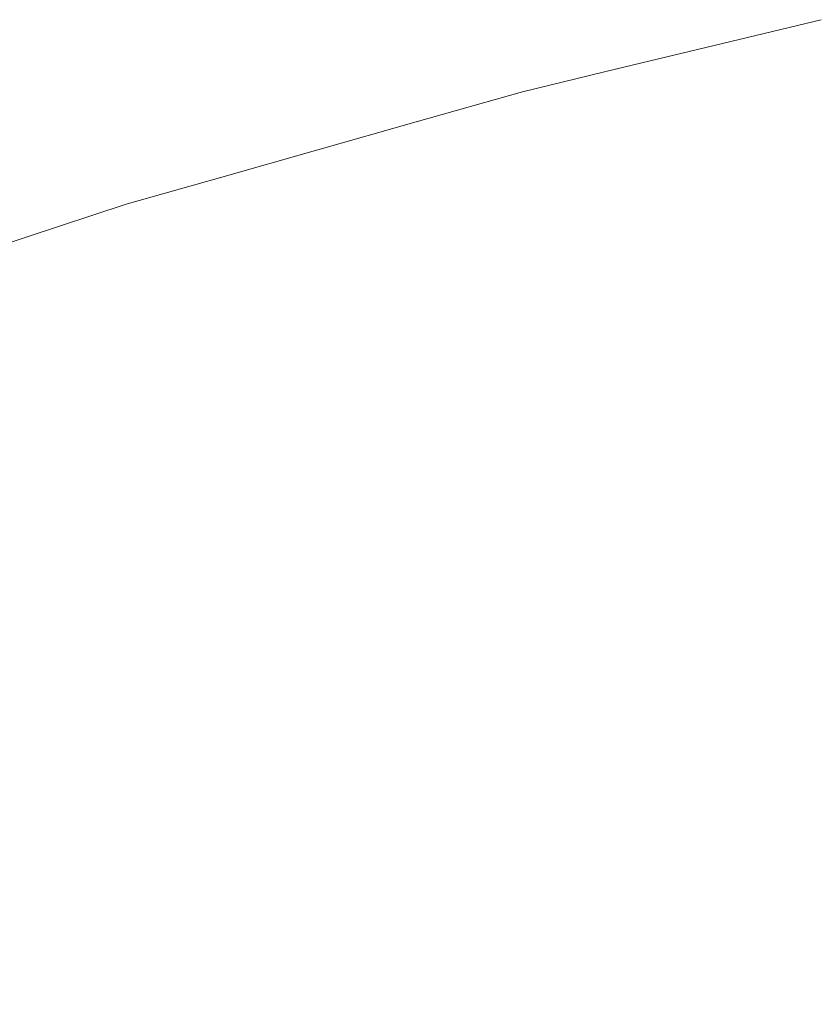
# Model space of a CAD drawing. Header units: centimetres. Extents: x -44.1 to 45.2, y 4.2 to 6.
# Tile 96 of 256: x -43.998 to -43.9797, y 5.9709 to 5.9934. Entities that reach past the tile are written whole.
import ezdxf

# ---------------------------------------------------------------- set-up
doc = ezdxf.new("R2010")
doc.units = ezdxf.units.CM
doc.header["$LTSCALE"] = 2.54
doc.layers.add('Lucido design-1', color=7, linetype='Continuous')

# ---------------------------------------------------------------- blocks, each defined once
blk = doc.blocks.new('Gruppo-4-1')
at = {"color": 7, "linetype": 'Continuous', "lineweight": 9}
for points, invisible_edges in [([(-43.98433, 5.992242, -2276.319046), (-43.97966, 5.993374, -2276.319046), (-43.97968, 5.993379, -2276.32217), (-43.984354, 5.992253, -2276.32217)], 11), ([(-43.984354, 5.992253, -2276.32217), (-43.97968, 5.993379, -2276.32217), (-43.97968, 5.993379, -2276.92217), (-43.984354, 5.992253, -2276.92217)], 10), ([(-43.984354, 5.992253, -2276.92217), (-43.97968, 5.993379, -2276.92217), (-43.97966, 5.993374, -2276.925294), (-43.98433, 5.992242, -2276.925294)], 14), ([(-43.984235, 5.992107, -2276.315926), (-43.979571, 5.993238, -2276.315926), (-43.97966, 5.993374, -2276.319046), (-43.98433, 5.992242, -2276.319046)], 15), ([(-43.98433, 5.992242, -2276.925294), (-43.97966, 5.993374, -2276.925294), (-43.979571, 5.993238, -2276.928414), (-43.984235, 5.992107, -2276.928414)], 15), ([(-43.984076, 5.991883, -2276.312816), (-43.979424, 5.993011, -2276.312816), (-43.979571, 5.993238, -2276.315926), (-43.984235, 5.992107, -2276.315926)], 15), ([(-43.984235, 5.992107, -2276.928414), (-43.979571, 5.993238, -2276.928414), (-43.979424, 5.993011, -2276.931524), (-43.984076, 5.991883, -2276.931524)], 15), ([(-43.983853, 5.99157, -2276.309719), (-43.979217, 5.992694, -2276.309719), (-43.979424, 5.993011, -2276.312816), (-43.984076, 5.991883, -2276.312816)], 15), ([(-43.984076, 5.991883, -2276.931524), (-43.979424, 5.993011, -2276.931524), (-43.979217, 5.992694, -2276.934621), (-43.983853, 5.99157, -2276.934621)], 15), ([(-43.983569, 5.99117, -2276.30664), (-43.978953, 5.992289, -2276.30664), (-43.979217, 5.992694, -2276.309719), (-43.983853, 5.99157, -2276.309719)], 15), ([(-43.983853, 5.99157, -2276.934621), (-43.979217, 5.992694, -2276.934621), (-43.978953, 5.992289, -2276.9377), (-43.983569, 5.99117, -2276.9377)], 15), ([(-43.988913, 5.991034, -2276.319046), (-43.98433, 5.992242, -2276.319046), (-43.986512, 5.991733, -2276.32217)], 11), ([(-43.98433, 5.992242, -2276.319046), (-43.988913, 5.991034, -2276.319046), (-43.988811, 5.990901, -2276.315926), (-43.984235, 5.992107, -2276.315926)], 15), ([(-43.986512, 5.991733, -2276.92217), (-43.98433, 5.992242, -2276.925294), (-43.988913, 5.991034, -2276.925294)], 11), ([(-43.984235, 5.992107, -2276.928414), (-43.988811, 5.990901, -2276.928414), (-43.988913, 5.991034, -2276.925294), (-43.98433, 5.992242, -2276.925294)], 15), ([(-43.98433, 5.992242, -2276.319046), (-43.984354, 5.992253, -2276.32217), (-43.986512, 5.991733, -2276.32217)], 9), ([(-43.984354, 5.992253, -2276.92217), (-43.986512, 5.991733, -2276.92217), (-43.986512, 5.991733, -2276.32217), (-43.984354, 5.992253, -2276.32217)], 10), ([(-43.986512, 5.991733, -2276.92217), (-43.984354, 5.992253, -2276.92217), (-43.98433, 5.992242, -2276.925294)], 10), ([(-43.983223, 5.990683, -2276.303583), (-43.978632, 5.991795, -2276.303583), (-43.978953, 5.992289, -2276.30664), (-43.983569, 5.99117, -2276.30664)], 15), ([(-43.983569, 5.99117, -2276.9377), (-43.978953, 5.992289, -2276.9377), (-43.978632, 5.991795, -2276.940757), (-43.983223, 5.990683, -2276.940757)], 15), ([(-43.984235, 5.992107, -2276.315926), (-43.988811, 5.990901, -2276.315926), (-43.988641, 5.99068, -2276.312816), (-43.984076, 5.991883, -2276.312816)], 15), ([(-43.984076, 5.991883, -2276.931524), (-43.988641, 5.99068, -2276.931524), (-43.988811, 5.990901, -2276.928414), (-43.984235, 5.992107, -2276.928414)], 15), ([(-43.986512, 5.991733, -2276.32217), (-43.988937, 5.991043, -2276.32217), (-43.988913, 5.991034, -2276.319046)], 10), ([(-43.988937, 5.991043, -2276.32217), (-43.986512, 5.991733, -2276.32217), (-43.986512, 5.991733, -2276.92217), (-43.988937, 5.991043, -2276.92217)], 10), ([(-43.988913, 5.991034, -2276.925294), (-43.988937, 5.991043, -2276.92217), (-43.986512, 5.991733, -2276.92217)], 9), ([(-43.984076, 5.991883, -2276.312816), (-43.988641, 5.99068, -2276.312816), (-43.988403, 5.990372, -2276.309719), (-43.983853, 5.99157, -2276.309719)], 15), ([(-43.983853, 5.99157, -2276.934621), (-43.988403, 5.990372, -2276.934621), (-43.988641, 5.99068, -2276.931524), (-43.984076, 5.991883, -2276.931524)], 15), ([(-43.982817, 5.99011, -2276.300554), (-43.978255, 5.991216, -2276.300554), (-43.978632, 5.991795, -2276.303583), (-43.983223, 5.990683, -2276.303583)], 15), ([(-43.983223, 5.990683, -2276.940757), (-43.978632, 5.991795, -2276.940757), (-43.978255, 5.991216, -2276.943786), (-43.982817, 5.99011, -2276.943786)], 15), ([(-43.983853, 5.99157, -2276.309719), (-43.988403, 5.990372, -2276.309719), (-43.988099, 5.989976, -2276.30664), (-43.983569, 5.99117, -2276.30664)], 15), ([(-43.983569, 5.99117, -2276.9377), (-43.988099, 5.989976, -2276.9377), (-43.988403, 5.990372, -2276.934621), (-43.983853, 5.99157, -2276.934621)], 15), ([(-43.983569, 5.99117, -2276.30664), (-43.988099, 5.989976, -2276.30664), (-43.987729, 5.989495, -2276.303583), (-43.983223, 5.990683, -2276.303583)], 15), ([(-43.983223, 5.990683, -2276.940757), (-43.987729, 5.989495, -2276.940757), (-43.988099, 5.989976, -2276.9377), (-43.983569, 5.99117, -2276.9377)], 15), ([(-43.982351, 5.989454, -2276.297555), (-43.977822, 5.990552, -2276.297555), (-43.978255, 5.991216, -2276.300554), (-43.982817, 5.99011, -2276.300554)], 15), ([(-43.982817, 5.99011, -2276.943786), (-43.978255, 5.991216, -2276.943786), (-43.977822, 5.990552, -2276.946785), (-43.982351, 5.989454, -2276.946785)], 15), ([(-43.993405, 5.989754, -2276.319046), (-43.988913, 5.991034, -2276.319046), (-43.988937, 5.991043, -2276.32217), (-43.993432, 5.989765, -2276.32217)], 11), ([(-43.993432, 5.989765, -2276.32217), (-43.988937, 5.991043, -2276.32217), (-43.988937, 5.991043, -2276.92217), (-43.993432, 5.989765, -2276.92217)], 10), ([(-43.993432, 5.989765, -2276.92217), (-43.988937, 5.991043, -2276.92217), (-43.988913, 5.991034, -2276.925294), (-43.993405, 5.989754, -2276.925294)], 14), ([(-43.993296, 5.989623, -2276.315926), (-43.988811, 5.990901, -2276.315926), (-43.988913, 5.991034, -2276.319046), (-43.993405, 5.989754, -2276.319046)], 15), ([(-43.993405, 5.989754, -2276.925294), (-43.988913, 5.991034, -2276.925294), (-43.988811, 5.990901, -2276.928414), (-43.993296, 5.989623, -2276.928414)], 15), ([(-43.993115, 5.989405, -2276.312816), (-43.988641, 5.99068, -2276.312816), (-43.988811, 5.990901, -2276.315926), (-43.993296, 5.989623, -2276.315926)], 15), ([(-43.993296, 5.989623, -2276.928414), (-43.988811, 5.990901, -2276.928414), (-43.988641, 5.99068, -2276.931524), (-43.993115, 5.989405, -2276.931524)], 15), ([(-43.992862, 5.989101, -2276.309719), (-43.988403, 5.990372, -2276.309719), (-43.988641, 5.99068, -2276.312816), (-43.993115, 5.989405, -2276.312816)], 15), ([(-43.993115, 5.989405, -2276.931524), (-43.988641, 5.99068, -2276.931524), (-43.988403, 5.990372, -2276.934621), (-43.992862, 5.989101, -2276.934621)], 15), ([(-43.983223, 5.990683, -2276.303583), (-43.987729, 5.989495, -2276.303583), (-43.987294, 5.98893, -2276.300554), (-43.982817, 5.99011, -2276.300554)], 15), ([(-43.982817, 5.99011, -2276.943786), (-43.987294, 5.98893, -2276.943786), (-43.987729, 5.989495, -2276.940757), (-43.983223, 5.990683, -2276.940757)], 15), ([(-43.992538, 5.988711, -2276.30664), (-43.988099, 5.989976, -2276.30664), (-43.988403, 5.990372, -2276.309719), (-43.992862, 5.989101, -2276.309719)], 15), ([(-43.992862, 5.989101, -2276.934621), (-43.988403, 5.990372, -2276.934621), (-43.988099, 5.989976, -2276.9377), (-43.992538, 5.988711, -2276.9377)], 15), ([(-43.981827, 5.988716, -2276.29459), (-43.977336, 5.989805, -2276.29459), (-43.977822, 5.990552, -2276.297555), (-43.982351, 5.989454, -2276.297555)], 15), ([(-43.982351, 5.989454, -2276.946785), (-43.977822, 5.990552, -2276.946785), (-43.977336, 5.989805, -2276.94975), (-43.981827, 5.988716, -2276.94975)], 15), ([(-43.992144, 5.988237, -2276.303583), (-43.987729, 5.989495, -2276.303583), (-43.988099, 5.989976, -2276.30664), (-43.992538, 5.988711, -2276.30664)], 15), ([(-43.992538, 5.988711, -2276.9377), (-43.988099, 5.989976, -2276.9377), (-43.987729, 5.989495, -2276.940757), (-43.992144, 5.988237, -2276.940757)], 15), ([(-43.982817, 5.99011, -2276.300554), (-43.987294, 5.98893, -2276.300554), (-43.986795, 5.988283, -2276.297555), (-43.982351, 5.989454, -2276.297555)], 15), ([(-43.982351, 5.989454, -2276.946785), (-43.986795, 5.988283, -2276.946785), (-43.987294, 5.98893, -2276.943786), (-43.982817, 5.99011, -2276.943786)], 15), ([(-43.9978, 5.988404, -2276.319046), (-43.993405, 5.989754, -2276.319046), (-43.995566, 5.989158, -2276.32217)], 11), ([(-43.993405, 5.989754, -2276.319046), (-43.9978, 5.988404, -2276.319046), (-43.997685, 5.988275, -2276.315926), (-43.993296, 5.989623, -2276.315926)], 15), ([(-43.995566, 5.989158, -2276.92217), (-43.993405, 5.989754, -2276.925294), (-43.9978, 5.988404, -2276.925294)], 11), ([(-43.993296, 5.989623, -2276.928414), (-43.997685, 5.988275, -2276.928414), (-43.9978, 5.988404, -2276.925294), (-43.993405, 5.989754, -2276.925294)], 15), ([(-43.993405, 5.989754, -2276.319046), (-43.993432, 5.989765, -2276.32217), (-43.995566, 5.989158, -2276.32217)], 9), ([(-43.993432, 5.989765, -2276.92217), (-43.995566, 5.989158, -2276.92217), (-43.995566, 5.989158, -2276.32217), (-43.993432, 5.989765, -2276.32217)], 10), ([(-43.995566, 5.989158, -2276.92217), (-43.993432, 5.989765, -2276.92217), (-43.993405, 5.989754, -2276.925294)], 10), ([(-43.981246, 5.987898, -2276.291665), (-43.976797, 5.988977, -2276.291665), (-43.977336, 5.989805, -2276.29459), (-43.981827, 5.988716, -2276.29459)], 15), ([(-43.981827, 5.988716, -2276.94975), (-43.977336, 5.989805, -2276.94975), (-43.976797, 5.988977, -2276.952675), (-43.981246, 5.987898, -2276.952675)], 15), ([(-43.993296, 5.989623, -2276.315926), (-43.997685, 5.988275, -2276.315926), (-43.997493, 5.98806, -2276.312816), (-43.993115, 5.989405, -2276.312816)], 15), ([(-43.993115, 5.989405, -2276.931524), (-43.997493, 5.98806, -2276.931524), (-43.997685, 5.988275, -2276.928414), (-43.993296, 5.989623, -2276.928414)], 15), ([(-43.991681, 5.98768, -2276.300554), (-43.987294, 5.98893, -2276.300554), (-43.987729, 5.989495, -2276.303583), (-43.992144, 5.988237, -2276.303583)], 15), ([(-43.992144, 5.988237, -2276.940757), (-43.987729, 5.989495, -2276.940757), (-43.987294, 5.98893, -2276.943786), (-43.991681, 5.98768, -2276.943786)], 15), ([(-43.993115, 5.989405, -2276.312816), (-43.997493, 5.98806, -2276.312816), (-43.997225, 5.987761, -2276.309719), (-43.992862, 5.989101, -2276.309719)], 15), ([(-43.992862, 5.989101, -2276.934621), (-43.997225, 5.987761, -2276.934621), (-43.997493, 5.98806, -2276.931524), (-43.993115, 5.989405, -2276.931524)], 15), ([(-43.982351, 5.989454, -2276.297555), (-43.986795, 5.988283, -2276.297555), (-43.986235, 5.987555, -2276.29459), (-43.981827, 5.988716, -2276.29459)], 15), ([(-43.981827, 5.988716, -2276.94975), (-43.986235, 5.987555, -2276.94975), (-43.986795, 5.988283, -2276.946785), (-43.982351, 5.989454, -2276.946785)], 15), ([(-43.995566, 5.989158, -2276.32217), (-43.997828, 5.988414, -2276.32217), (-43.9978, 5.988404, -2276.319046)], 10), ([(-43.997828, 5.988414, -2276.32217), (-43.995566, 5.989158, -2276.32217), (-43.995566, 5.989158, -2276.92217), (-43.997828, 5.988414, -2276.92217)], 10), ([(-43.9978, 5.988404, -2276.925294), (-43.997828, 5.988414, -2276.92217), (-43.995566, 5.989158, -2276.92217)], 9), ([(-43.992862, 5.989101, -2276.309719), (-43.997225, 5.987761, -2276.309719), (-43.996882, 5.987377, -2276.30664), (-43.992538, 5.988711, -2276.30664)], 15), ([(-43.992538, 5.988711, -2276.9377), (-43.996882, 5.987377, -2276.9377), (-43.997225, 5.987761, -2276.934621), (-43.992862, 5.989101, -2276.934621)], 15), ([(-43.991151, 5.987041, -2276.297555), (-43.986795, 5.988283, -2276.297555), (-43.987294, 5.98893, -2276.300554), (-43.991681, 5.98768, -2276.300554)], 15), ([(-43.991681, 5.98768, -2276.943786), (-43.987294, 5.98893, -2276.943786), (-43.986795, 5.988283, -2276.946785), (-43.991151, 5.987041, -2276.946785)], 15), ([(-43.980611, 5.987003, -2276.288781), (-43.976207, 5.988071, -2276.288781), (-43.976797, 5.988977, -2276.291665), (-43.981246, 5.987898, -2276.291665)], 15), ([(-43.981246, 5.987898, -2276.952675), (-43.976797, 5.988977, -2276.952675), (-43.976207, 5.988071, -2276.955559), (-43.980611, 5.987003, -2276.955559)], 15), ([(-43.992538, 5.988711, -2276.30664), (-43.996882, 5.987377, -2276.30664), (-43.996465, 5.98691, -2276.303583), (-43.992144, 5.988237, -2276.303583)], 15), ([(-43.992144, 5.988237, -2276.940757), (-43.996465, 5.98691, -2276.940757), (-43.996882, 5.987377, -2276.9377), (-43.992538, 5.988711, -2276.9377)], 15), ([(-43.981827, 5.988716, -2276.29459), (-43.986235, 5.987555, -2276.29459), (-43.985613, 5.986748, -2276.291665), (-43.981246, 5.987898, -2276.291665)], 15), ([(-43.981246, 5.987898, -2276.952675), (-43.985613, 5.986748, -2276.952675), (-43.986235, 5.987555, -2276.94975), (-43.981827, 5.988716, -2276.94975)], 15), ([(-44.002095, 5.986988, -2276.319046), (-43.9978, 5.988404, -2276.319046), (-43.997828, 5.988414, -2276.32217), (-44.002126, 5.987001, -2276.32217)], 11), ([(-43.997828, 5.988414, -2276.92217), (-44.002126, 5.987001, -2276.92217), (-44.002126, 5.987001, -2276.32217), (-43.997828, 5.988414, -2276.32217)], 10), ([(-44.002126, 5.987001, -2276.92217), (-43.997828, 5.988414, -2276.92217), (-43.9978, 5.988404, -2276.925294), (-44.002095, 5.986988, -2276.925294)], 14), ([(-44.001974, 5.986861, -2276.315926), (-43.997685, 5.988275, -2276.315926), (-43.9978, 5.988404, -2276.319046), (-44.002095, 5.986988, -2276.319046)], 15), ([(-44.002095, 5.986988, -2276.925294), (-43.9978, 5.988404, -2276.925294), (-43.997685, 5.988275, -2276.928414), (-44.001974, 5.986861, -2276.928414)], 15), ([(-44.001771, 5.98665, -2276.312816), (-43.997493, 5.98806, -2276.312816), (-43.997685, 5.988275, -2276.315926), (-44.001974, 5.986861, -2276.315926)], 15), ([(-44.001974, 5.986861, -2276.928414), (-43.997685, 5.988275, -2276.928414), (-43.997493, 5.98806, -2276.931524), (-44.001771, 5.98665, -2276.931524)], 15), ([(-43.992144, 5.988237, -2276.303583), (-43.996465, 5.98691, -2276.303583), (-43.995974, 5.986361, -2276.300554), (-43.991681, 5.98768, -2276.300554)], 15), ([(-43.991681, 5.98768, -2276.943786), (-43.995974, 5.986361, -2276.943786), (-43.996465, 5.98691, -2276.940757), (-43.992144, 5.988237, -2276.940757)], 15), ([(-43.990554, 5.986323, -2276.29459), (-43.986235, 5.987555, -2276.29459), (-43.986795, 5.988283, -2276.297555), (-43.991151, 5.987041, -2276.297555)], 15), ([(-43.991151, 5.987041, -2276.946785), (-43.986795, 5.988283, -2276.946785), (-43.986235, 5.987555, -2276.94975), (-43.990554, 5.986323, -2276.94975)], 15), ([(-44.001489, 5.986355, -2276.309719), (-43.997225, 5.987761, -2276.309719), (-43.997493, 5.98806, -2276.312816), (-44.001771, 5.98665, -2276.312816)], 15), ([(-44.001771, 5.98665, -2276.931524), (-43.997493, 5.98806, -2276.931524), (-43.997225, 5.987761, -2276.934621), (-44.001489, 5.986355, -2276.934621)], 15), ([(-43.981246, 5.987898, -2276.291665), (-43.985613, 5.986748, -2276.291665), (-43.984933, 5.985864, -2276.288781), (-43.980611, 5.987003, -2276.288781)], 15), ([(-43.980611, 5.987003, -2276.955559), (-43.984933, 5.985864, -2276.955559), (-43.985613, 5.986748, -2276.952675), (-43.981246, 5.987898, -2276.952675)], 15), ([(-43.979922, 5.986033, -2276.285944), (-43.975567, 5.987088, -2276.285944), (-43.976207, 5.988071, -2276.288781), (-43.980611, 5.987003, -2276.288781)], 15), ([(-43.980611, 5.987003, -2276.955559), (-43.976207, 5.988071, -2276.955559), (-43.975567, 5.987088, -2276.958396), (-43.979922, 5.986033, -2276.958396)], 15), ([(-44.001127, 5.985977, -2276.30664), (-43.996882, 5.987377, -2276.30664), (-43.997225, 5.987761, -2276.309719), (-44.001489, 5.986355, -2276.309719)], 15), ([(-44.001489, 5.986355, -2276.934621), (-43.997225, 5.987761, -2276.934621), (-43.996882, 5.987377, -2276.9377), (-44.001127, 5.985977, -2276.9377)], 15), ([(-43.991681, 5.98768, -2276.300554), (-43.995974, 5.986361, -2276.300554), (-43.995413, 5.985732, -2276.297555), (-43.991151, 5.987041, -2276.297555)], 15), ([(-43.991151, 5.987041, -2276.946785), (-43.995413, 5.985732, -2276.946785), (-43.995974, 5.986361, -2276.943786), (-43.991681, 5.98768, -2276.943786)], 15), ([(-43.989893, 5.985528, -2276.291665), (-43.985613, 5.986748, -2276.291665), (-43.986235, 5.987555, -2276.29459), (-43.990554, 5.986323, -2276.29459)], 15), ([(-43.990554, 5.986323, -2276.94975), (-43.986235, 5.987555, -2276.94975), (-43.985613, 5.986748, -2276.952675), (-43.989893, 5.985528, -2276.952675)], 15), ([(-44.000687, 5.985518, -2276.303583), (-43.996465, 5.98691, -2276.303583), (-43.996882, 5.987377, -2276.30664), (-44.001127, 5.985977, -2276.30664)], 15), ([(-44.001127, 5.985977, -2276.9377), (-43.996882, 5.987377, -2276.9377), (-43.996465, 5.98691, -2276.940757), (-44.000687, 5.985518, -2276.940757)], 15), ([(-43.991151, 5.987041, -2276.297555), (-43.995413, 5.985732, -2276.297555), (-43.994781, 5.985025, -2276.29459), (-43.990554, 5.986323, -2276.29459)], 15), ([(-43.990554, 5.986323, -2276.94975), (-43.994781, 5.985025, -2276.94975), (-43.995413, 5.985732, -2276.946785), (-43.991151, 5.987041, -2276.946785)], 15), ([(-43.980611, 5.987003, -2276.288781), (-43.984933, 5.985864, -2276.288781), (-43.984196, 5.984907, -2276.285944), (-43.979922, 5.986033, -2276.285944)], 15), ([(-43.979922, 5.986033, -2276.958396), (-43.984196, 5.984907, -2276.958396), (-43.984933, 5.985864, -2276.955559), (-43.980611, 5.987003, -2276.955559)], 15), ([(-43.979182, 5.98499, -2276.283155), (-43.97488, 5.986033, -2276.283155), (-43.975567, 5.987088, -2276.285944), (-43.979922, 5.986033, -2276.285944)], 15), ([(-43.979922, 5.986033, -2276.958396), (-43.975567, 5.987088, -2276.958396), (-43.97488, 5.986033, -2276.961185), (-43.979182, 5.98499, -2276.961185)], 15), ([(-44.00017, 5.984978, -2276.300554), (-43.995974, 5.986361, -2276.300554), (-43.996465, 5.98691, -2276.303583), (-44.000687, 5.985518, -2276.303583)], 15), ([(-44.000687, 5.985518, -2276.940757), (-43.996465, 5.98691, -2276.940757), (-43.995974, 5.986361, -2276.943786), (-44.00017, 5.984978, -2276.943786)], 15), ([(-43.989169, 5.984657, -2276.288781), (-43.984933, 5.985864, -2276.288781), (-43.985613, 5.986748, -2276.291665), (-43.989893, 5.985528, -2276.291665)], 15), ([(-43.989893, 5.985528, -2276.952675), (-43.985613, 5.986748, -2276.952675), (-43.984933, 5.985864, -2276.955559), (-43.989169, 5.984657, -2276.955559)], 15), ([(-43.999578, 5.984359, -2276.297555), (-43.995413, 5.985732, -2276.297555), (-43.995974, 5.986361, -2276.300554), (-44.00017, 5.984978, -2276.300554)], 15), ([(-44.00017, 5.984978, -2276.943786), (-43.995974, 5.986361, -2276.943786), (-43.995413, 5.985732, -2276.946785), (-43.999578, 5.984359, -2276.946785)], 15), ([(-43.990554, 5.986323, -2276.29459), (-43.994781, 5.985025, -2276.29459), (-43.994081, 5.984242, -2276.291665), (-43.989893, 5.985528, -2276.291665)], 15), ([(-43.989893, 5.985528, -2276.952675), (-43.994081, 5.984242, -2276.952675), (-43.994781, 5.985025, -2276.94975), (-43.990554, 5.986323, -2276.94975)], 15), ([(-43.979922, 5.986033, -2276.285944), (-43.984196, 5.984907, -2276.285944), (-43.983404, 5.983878, -2276.283155), (-43.979182, 5.98499, -2276.283155)], 15), ([(-43.979182, 5.98499, -2276.961185), (-43.983404, 5.983878, -2276.961185), (-43.984196, 5.984907, -2276.958396), (-43.979922, 5.986033, -2276.958396)], 15), ([(-43.998911, 5.983664, -2276.29459), (-43.994781, 5.985025, -2276.29459), (-43.995413, 5.985732, -2276.297555), (-43.999578, 5.984359, -2276.297555)], 15), ([(-43.999578, 5.984359, -2276.946785), (-43.995413, 5.985732, -2276.946785), (-43.994781, 5.985025, -2276.94975), (-43.998911, 5.983664, -2276.94975)], 15), ([(-43.988384, 5.983713, -2276.285944), (-43.984196, 5.984907, -2276.285944), (-43.984933, 5.985864, -2276.288781), (-43.989169, 5.984657, -2276.288781)], 15), ([(-43.989169, 5.984657, -2276.955559), (-43.984933, 5.985864, -2276.955559), (-43.984196, 5.984907, -2276.958396), (-43.988384, 5.983713, -2276.958396)], 15), ([(-43.989893, 5.985528, -2276.291665), (-43.994081, 5.984242, -2276.291665), (-43.993314, 5.983384, -2276.288781), (-43.989169, 5.984657, -2276.288781)], 15), ([(-43.989169, 5.984657, -2276.955559), (-43.993314, 5.983384, -2276.955559), (-43.994081, 5.984242, -2276.952675), (-43.989893, 5.985528, -2276.952675)], 15), ([(-43.998173, 5.982893, -2276.291665), (-43.994081, 5.984242, -2276.291665), (-43.994781, 5.985025, -2276.29459), (-43.998911, 5.983664, -2276.29459)], 15), ([(-43.998911, 5.983664, -2276.94975), (-43.994781, 5.985025, -2276.94975), (-43.994081, 5.984242, -2276.952675), (-43.998173, 5.982893, -2276.952675)], 15), ([(-43.979182, 5.98499, -2276.283155), (-43.983404, 5.983878, -2276.283155), (-43.982559, 5.98278, -2276.280418), (-43.978392, 5.983878, -2276.280418)], 15), ([(-43.978392, 5.983878, -2276.963922), (-43.982559, 5.98278, -2276.963922), (-43.983404, 5.983878, -2276.961185), (-43.979182, 5.98499, -2276.961185)], 15), ([(-43.987541, 5.982698, -2276.283155), (-43.983404, 5.983878, -2276.283155), (-43.984196, 5.984907, -2276.285944), (-43.988384, 5.983713, -2276.285944)], 15), ([(-43.988384, 5.983713, -2276.958396), (-43.984196, 5.984907, -2276.958396), (-43.983404, 5.983878, -2276.961185), (-43.987541, 5.982698, -2276.961185)], 15), ([(-43.989169, 5.984657, -2276.288781), (-43.993314, 5.983384, -2276.288781), (-43.992483, 5.982454, -2276.285944), (-43.988384, 5.983713, -2276.285944)], 15), ([(-43.988384, 5.983713, -2276.958396), (-43.992483, 5.982454, -2276.958396), (-43.993314, 5.983384, -2276.955559), (-43.989169, 5.984657, -2276.955559)], 15), ([(-43.997365, 5.982048, -2276.288781), (-43.993314, 5.983384, -2276.288781), (-43.994081, 5.984242, -2276.291665), (-43.998173, 5.982893, -2276.291665)], 15), ([(-43.998173, 5.982893, -2276.952675), (-43.994081, 5.984242, -2276.952675), (-43.993314, 5.983384, -2276.955559), (-43.997365, 5.982048, -2276.955559)], 15), ([(-43.986642, 5.981616, -2276.280418), (-43.982559, 5.98278, -2276.280418), (-43.983404, 5.983878, -2276.283155), (-43.987541, 5.982698, -2276.283155)], 15), ([(-43.987541, 5.982698, -2276.961185), (-43.983404, 5.983878, -2276.961185), (-43.982559, 5.98278, -2276.963922), (-43.986642, 5.981616, -2276.963922)], 15), ([(-43.978392, 5.983878, -2276.280418), (-43.982559, 5.98278, -2276.280418), (-43.981663, 5.981616, -2276.277736), (-43.977555, 5.982698, -2276.277736)], 15), ([(-43.977555, 5.982698, -2276.966604), (-43.981663, 5.981616, -2276.966604), (-43.982559, 5.98278, -2276.963922), (-43.978392, 5.983878, -2276.963922)], 15), ([(-43.988384, 5.983713, -2276.285944), (-43.992483, 5.982454, -2276.285944), (-43.99159, 5.981455, -2276.283155), (-43.987541, 5.982698, -2276.283155)], 15), ([(-43.987541, 5.982698, -2276.961185), (-43.99159, 5.981455, -2276.961185), (-43.992483, 5.982454, -2276.958396), (-43.988384, 5.983713, -2276.958396)], 15), ([(-43.996489, 5.981134, -2276.285944), (-43.992483, 5.982454, -2276.285944), (-43.993314, 5.983384, -2276.288781), (-43.997365, 5.982048, -2276.288781)], 15), ([(-43.997365, 5.982048, -2276.955559), (-43.993314, 5.983384, -2276.955559), (-43.992483, 5.982454, -2276.958396), (-43.996489, 5.981134, -2276.958396)], 15), ([(-43.998173, 5.982893, -2276.291665), (-44.002167, 5.981484, -2276.291665), (-44.001318, 5.980654, -2276.288781), (-43.997365, 5.982048, -2276.288781)], 15), ([(-43.997365, 5.982048, -2276.955559), (-44.001318, 5.980654, -2276.955559), (-44.002167, 5.981484, -2276.952675), (-43.998173, 5.982893, -2276.952675)], 15), ([(-43.985688, 5.980468, -2276.277736), (-43.981663, 5.981616, -2276.277736), (-43.982559, 5.98278, -2276.280418), (-43.986642, 5.981616, -2276.280418)], 15), ([(-43.986642, 5.981616, -2276.963922), (-43.982559, 5.98278, -2276.963922), (-43.981663, 5.981616, -2276.966604), (-43.985688, 5.980468, -2276.966604)], 15), ([(-43.987541, 5.982698, -2276.283155), (-43.99159, 5.981455, -2276.283155), (-43.990638, 5.980389, -2276.280418), (-43.986642, 5.981616, -2276.280418)], 15), ([(-43.986642, 5.981616, -2276.963922), (-43.990638, 5.980389, -2276.963922), (-43.99159, 5.981455, -2276.961185), (-43.987541, 5.982698, -2276.961185)], 15), ([(-43.977555, 5.982698, -2276.277736), (-43.981663, 5.981616, -2276.277736), (-43.980718, 5.980389, -2276.275111), (-43.976672, 5.981455, -2276.275111)], 15), ([(-43.976672, 5.981455, -2276.969229), (-43.980718, 5.980389, -2276.969229), (-43.981663, 5.981616, -2276.966604), (-43.977555, 5.982698, -2276.966604)], 15), ([(-43.995547, 5.98015, -2276.283155), (-43.99159, 5.981455, -2276.283155), (-43.992483, 5.982454, -2276.285944), (-43.996489, 5.981134, -2276.285944)], 15), ([(-43.996489, 5.981134, -2276.958396), (-43.992483, 5.982454, -2276.958396), (-43.99159, 5.981455, -2276.961185), (-43.995547, 5.98015, -2276.961185)], 15), ([(-43.997365, 5.982048, -2276.288781), (-44.001318, 5.980654, -2276.288781), (-44.000397, 5.979755, -2276.285944), (-43.996489, 5.981134, -2276.285944)], 15), ([(-43.996489, 5.981134, -2276.958396), (-44.000397, 5.979755, -2276.958396), (-44.001318, 5.980654, -2276.955559), (-43.997365, 5.982048, -2276.955559)], 15), ([(-43.986642, 5.981616, -2276.280418), (-43.990638, 5.980389, -2276.280418), (-43.989628, 5.979258, -2276.277736), (-43.985688, 5.980468, -2276.277736)], 15), ([(-43.985688, 5.980468, -2276.966604), (-43.989628, 5.979258, -2276.966604), (-43.990638, 5.980389, -2276.963922), (-43.986642, 5.981616, -2276.963922)], 15), ([(-43.984683, 5.979258, -2276.275111), (-43.980718, 5.980389, -2276.275111), (-43.981663, 5.981616, -2276.277736), (-43.985688, 5.980468, -2276.277736)], 15), ([(-43.985688, 5.980468, -2276.966604), (-43.981663, 5.981616, -2276.966604), (-43.980718, 5.980389, -2276.969229), (-43.984683, 5.979258, -2276.969229)], 15), ([(-43.994542, 5.979101, -2276.280418), (-43.990638, 5.980389, -2276.280418), (-43.99159, 5.981455, -2276.283155), (-43.995547, 5.98015, -2276.283155)], 15), ([(-43.995547, 5.98015, -2276.961185), (-43.99159, 5.981455, -2276.961185), (-43.990638, 5.980389, -2276.963922), (-43.994542, 5.979101, -2276.963922)], 15), ([(-43.976672, 5.981455, -2276.275111), (-43.980718, 5.980389, -2276.275111), (-43.979727, 5.979101, -2276.272546), (-43.975746, 5.98015, -2276.272546)], 15), ([(-43.975746, 5.98015, -2276.971794), (-43.979727, 5.979101, -2276.971794), (-43.980718, 5.980389, -2276.969229), (-43.976672, 5.981455, -2276.969229)], 15), ([(-43.996489, 5.981134, -2276.285944), (-44.000397, 5.979755, -2276.285944), (-43.999408, 5.978788, -2276.283155), (-43.995547, 5.98015, -2276.283155)], 15), ([(-43.995547, 5.98015, -2276.961185), (-43.999408, 5.978788, -2276.961185), (-44.000397, 5.979755, -2276.958396), (-43.996489, 5.981134, -2276.958396)], 15), ([(-43.985688, 5.980468, -2276.277736), (-43.989628, 5.979258, -2276.277736), (-43.988563, 5.978067, -2276.275111), (-43.984683, 5.979258, -2276.275111)], 15), ([(-43.984683, 5.979258, -2276.969229), (-43.988563, 5.978067, -2276.969229), (-43.989628, 5.979258, -2276.966604), (-43.985688, 5.980468, -2276.966604)], 15), ([(-43.993477, 5.977989, -2276.277736), (-43.989628, 5.979258, -2276.277736), (-43.990638, 5.980389, -2276.280418), (-43.994542, 5.979101, -2276.280418)], 15), ([(-43.994542, 5.979101, -2276.963922), (-43.990638, 5.980389, -2276.963922), (-43.989628, 5.979258, -2276.966604), (-43.993477, 5.977989, -2276.966604)], 15), ([(-43.983628, 5.977989, -2276.272546), (-43.979727, 5.979101, -2276.272546), (-43.980718, 5.980389, -2276.275111), (-43.984683, 5.979258, -2276.275111)], 15), ([(-43.984683, 5.979258, -2276.969229), (-43.980718, 5.980389, -2276.969229), (-43.979727, 5.979101, -2276.971794), (-43.983628, 5.977989, -2276.971794)], 15), ([(-43.995547, 5.98015, -2276.283155), (-43.999408, 5.978788, -2276.283155), (-43.998353, 5.977757, -2276.280418), (-43.994542, 5.979101, -2276.280418)], 15), ([(-43.994542, 5.979101, -2276.963922), (-43.998353, 5.977757, -2276.963922), (-43.999408, 5.978788, -2276.961185), (-43.995547, 5.98015, -2276.961185)], 15), ([(-43.975746, 5.98015, -2276.272546), (-43.979727, 5.979101, -2276.272546), (-43.978692, 5.977757, -2276.270043), (-43.974779, 5.978788, -2276.270043)], 15), ([(-43.974779, 5.978788, -2276.974297), (-43.978692, 5.977757, -2276.974297), (-43.979727, 5.979101, -2276.971794), (-43.975746, 5.98015, -2276.971794)], 15), ([(-43.992355, 5.976817, -2276.275111), (-43.988563, 5.978067, -2276.275111), (-43.989628, 5.979258, -2276.277736), (-43.993477, 5.977989, -2276.277736)], 15), ([(-43.993477, 5.977989, -2276.966604), (-43.989628, 5.979258, -2276.966604), (-43.988563, 5.978067, -2276.969229), (-43.992355, 5.976817, -2276.969229)], 15), ([(-43.984683, 5.979258, -2276.275111), (-43.988563, 5.978067, -2276.275111), (-43.987446, 5.976817, -2276.272546), (-43.983628, 5.977989, -2276.272546)], 15), ([(-43.983628, 5.977989, -2276.971794), (-43.987446, 5.976817, -2276.971794), (-43.988563, 5.978067, -2276.969229), (-43.984683, 5.979258, -2276.969229)], 15), ([(-43.994542, 5.979101, -2276.280418), (-43.998353, 5.977757, -2276.280418), (-43.997234, 5.976664, -2276.277736), (-43.993477, 5.977989, -2276.277736)], 15), ([(-43.993477, 5.977989, -2276.966604), (-43.997234, 5.976664, -2276.966604), (-43.998353, 5.977757, -2276.963922), (-43.994542, 5.979101, -2276.963922)], 15), ([(-43.982527, 5.976664, -2276.270043), (-43.978692, 5.977757, -2276.270043), (-43.979727, 5.979101, -2276.272546), (-43.983628, 5.977989, -2276.272546)], 15), ([(-43.983628, 5.977989, -2276.971794), (-43.979727, 5.979101, -2276.971794), (-43.978692, 5.977757, -2276.974297), (-43.982527, 5.976664, -2276.974297)], 15), ([(-43.993477, 5.977989, -2276.277736), (-43.997234, 5.976664, -2276.277736), (-43.996055, 5.975511, -2276.275111), (-43.992355, 5.976817, -2276.275111)], 15), ([(-43.992355, 5.976817, -2276.969229), (-43.996055, 5.975511, -2276.969229), (-43.997234, 5.976664, -2276.966604), (-43.993477, 5.977989, -2276.966604)], 15), ([(-43.991177, 5.975587, -2276.272546), (-43.987446, 5.976817, -2276.272546), (-43.988563, 5.978067, -2276.275111), (-43.992355, 5.976817, -2276.275111)], 15), ([(-43.992355, 5.976817, -2276.969229), (-43.988563, 5.978067, -2276.969229), (-43.987446, 5.976817, -2276.971794), (-43.991177, 5.975587, -2276.971794)], 15), ([(-43.983628, 5.977989, -2276.272546), (-43.987446, 5.976817, -2276.272546), (-43.98628, 5.975511, -2276.270043), (-43.982527, 5.976664, -2276.270043)], 15), ([(-43.982527, 5.976664, -2276.974297), (-43.98628, 5.975511, -2276.974297), (-43.987446, 5.976817, -2276.971794), (-43.983628, 5.977989, -2276.971794)], 15), ([(-44.000895, 5.975286, -2276.277736), (-43.997234, 5.976664, -2276.277736), (-43.998353, 5.977757, -2276.280418), (-44.002066, 5.976359, -2276.280418)], 15), ([(-44.002066, 5.976359, -2276.963922), (-43.998353, 5.977757, -2276.963922), (-43.997234, 5.976664, -2276.966604), (-44.000895, 5.975286, -2276.966604)], 15), ([(-43.981381, 5.975286, -2276.267604), (-43.977616, 5.976359, -2276.267604), (-43.978692, 5.977757, -2276.270043), (-43.982527, 5.976664, -2276.270043)], 15), ([(-43.982527, 5.976664, -2276.974297), (-43.978692, 5.977757, -2276.974297), (-43.977616, 5.976359, -2276.976736), (-43.981381, 5.975286, -2276.976736)], 15), ([(-43.999661, 5.974154, -2276.275111), (-43.996055, 5.975511, -2276.275111), (-43.997234, 5.976664, -2276.277736), (-44.000895, 5.975286, -2276.277736)], 15), ([(-44.000895, 5.975286, -2276.966604), (-43.997234, 5.976664, -2276.966604), (-43.996055, 5.975511, -2276.969229), (-43.999661, 5.974154, -2276.969229)], 15), ([(-43.992355, 5.976817, -2276.275111), (-43.996055, 5.975511, -2276.275111), (-43.994818, 5.974303, -2276.272546), (-43.991177, 5.975587, -2276.272546)], 15), ([(-43.991177, 5.975587, -2276.971794), (-43.994818, 5.974303, -2276.971794), (-43.996055, 5.975511, -2276.969229), (-43.992355, 5.976817, -2276.969229)], 15), ([(-43.989947, 5.974303, -2276.270043), (-43.98628, 5.975511, -2276.270043), (-43.987446, 5.976817, -2276.272546), (-43.991177, 5.975587, -2276.272546)], 15), ([(-43.991177, 5.975587, -2276.971794), (-43.987446, 5.976817, -2276.971794), (-43.98628, 5.975511, -2276.974297), (-43.989947, 5.974303, -2276.974297)], 15), ([(-43.982527, 5.976664, -2276.270043), (-43.98628, 5.975511, -2276.270043), (-43.985067, 5.974154, -2276.267604), (-43.981381, 5.975286, -2276.267604)], 15), ([(-43.981381, 5.975286, -2276.976736), (-43.985067, 5.974154, -2276.976736), (-43.98628, 5.975511, -2276.974297), (-43.982527, 5.976664, -2276.974297)], 15), ([(-43.980195, 5.973857, -2276.26523), (-43.976501, 5.97491, -2276.26523), (-43.977616, 5.976359, -2276.267604), (-43.981381, 5.975286, -2276.267604)], 15), ([(-43.981381, 5.975286, -2276.976736), (-43.977616, 5.976359, -2276.976736), (-43.976501, 5.97491, -2276.979109), (-43.980195, 5.973857, -2276.979109)], 15), ([(-43.998366, 5.972967, -2276.272546), (-43.994818, 5.974303, -2276.272546), (-43.996055, 5.975511, -2276.275111), (-43.999661, 5.974154, -2276.275111)], 15), ([(-43.999661, 5.974154, -2276.969229), (-43.996055, 5.975511, -2276.969229), (-43.994818, 5.974303, -2276.971794), (-43.998366, 5.972967, -2276.971794)], 15), ([(-43.991177, 5.975587, -2276.272546), (-43.994818, 5.974303, -2276.272546), (-43.993526, 5.97304, -2276.270043), (-43.989947, 5.974303, -2276.270043)], 15), ([(-43.989947, 5.974303, -2276.974297), (-43.993526, 5.97304, -2276.974297), (-43.994818, 5.974303, -2276.971794), (-43.991177, 5.975587, -2276.971794)], 15), ([(-43.988668, 5.972967, -2276.267604), (-43.985067, 5.974154, -2276.267604), (-43.98628, 5.975511, -2276.270043), (-43.989947, 5.974303, -2276.270043)], 15), ([(-43.989947, 5.974303, -2276.974297), (-43.98628, 5.975511, -2276.974297), (-43.985067, 5.974154, -2276.976736), (-43.988668, 5.972967, -2276.976736)], 15), ([(-43.981381, 5.975286, -2276.267604), (-43.985067, 5.974154, -2276.267604), (-43.983809, 5.972747, -2276.26523), (-43.980195, 5.973857, -2276.26523)], 15), ([(-43.980195, 5.973857, -2276.979109), (-43.983809, 5.972747, -2276.979109), (-43.985067, 5.974154, -2276.976736), (-43.981381, 5.975286, -2276.976736)], 15), ([(-43.978969, 5.972382, -2276.262924), (-43.975349, 5.973414, -2276.262924), (-43.976501, 5.97491, -2276.26523), (-43.980195, 5.973857, -2276.26523)], 15), ([(-43.980195, 5.973857, -2276.979109), (-43.976501, 5.97491, -2276.979109), (-43.975349, 5.973414, -2276.981416), (-43.978969, 5.972382, -2276.981416)], 15), ([(-43.997013, 5.971727, -2276.270043), (-43.993526, 5.97304, -2276.270043), (-43.994818, 5.974303, -2276.272546), (-43.998366, 5.972967, -2276.272546)], 15), ([(-43.998366, 5.972967, -2276.971794), (-43.994818, 5.974303, -2276.971794), (-43.993526, 5.97304, -2276.974297), (-43.997013, 5.971727, -2276.974297)], 15), ([(-43.989947, 5.974303, -2276.270043), (-43.993526, 5.97304, -2276.270043), (-43.992182, 5.971727, -2276.267604), (-43.988668, 5.972967, -2276.267604)], 15), ([(-43.988668, 5.972967, -2276.976736), (-43.992182, 5.971727, -2276.976736), (-43.993526, 5.97304, -2276.974297), (-43.989947, 5.974303, -2276.974297)], 15), ([(-43.987342, 5.971583, -2276.26523), (-43.983809, 5.972747, -2276.26523), (-43.985067, 5.974154, -2276.267604), (-43.988668, 5.972967, -2276.267604)], 15), ([(-43.988668, 5.972967, -2276.976736), (-43.985067, 5.974154, -2276.976736), (-43.983809, 5.972747, -2276.979109), (-43.987342, 5.971583, -2276.979109)], 15), ([(-43.980195, 5.973857, -2276.26523), (-43.983809, 5.972747, -2276.26523), (-43.982511, 5.971294, -2276.262924), (-43.978969, 5.972382, -2276.262924)], 15), ([(-43.978969, 5.972382, -2276.981416), (-43.982511, 5.971294, -2276.981416), (-43.983809, 5.972747, -2276.979109), (-43.980195, 5.973857, -2276.979109)], 15), ([(-43.995607, 5.970438, -2276.267604), (-43.992182, 5.971727, -2276.267604), (-43.993526, 5.97304, -2276.270043), (-43.997013, 5.971727, -2276.270043)], 15), ([(-43.997013, 5.971727, -2276.974297), (-43.993526, 5.97304, -2276.974297), (-43.992182, 5.971727, -2276.976736), (-43.995607, 5.970438, -2276.976736)], 15), ([(-43.998366, 5.972967, -2276.272546), (-44.001818, 5.971583, -2276.272546), (-44.000407, 5.970366, -2276.270043), (-43.997013, 5.971727, -2276.270043)], 15), ([(-43.997013, 5.971727, -2276.974297), (-44.000407, 5.970366, -2276.974297), (-44.001818, 5.971583, -2276.971794), (-43.998366, 5.972967, -2276.971794)], 15), ([(-43.988668, 5.972967, -2276.267604), (-43.992182, 5.971727, -2276.267604), (-43.99079, 5.970366, -2276.26523), (-43.987342, 5.971583, -2276.26523)], 15), ([(-43.987342, 5.971583, -2276.979109), (-43.99079, 5.970366, -2276.979109), (-43.992182, 5.971727, -2276.976736), (-43.988668, 5.972967, -2276.976736)], 15), ([(-43.985973, 5.970153, -2276.262924), (-43.982511, 5.971294, -2276.262924), (-43.983809, 5.972747, -2276.26523), (-43.987342, 5.971583, -2276.26523)], 15), ([(-43.987342, 5.971583, -2276.979109), (-43.983809, 5.972747, -2276.979109), (-43.982511, 5.971294, -2276.981416), (-43.985973, 5.970153, -2276.981416)], 15), ([(-43.978969, 5.972382, -2276.262924), (-43.982511, 5.971294, -2276.262924), (-43.981175, 5.969798, -2276.260685), (-43.977707, 5.970863, -2276.260685)], 15), ([(-43.977707, 5.970863, -2276.983655), (-43.981175, 5.969798, -2276.983655), (-43.982511, 5.971294, -2276.981416), (-43.978969, 5.972382, -2276.981416)], 15), ([(-43.997013, 5.971727, -2276.270043), (-44.000407, 5.970366, -2276.270043), (-43.998939, 5.969102, -2276.267604), (-43.995607, 5.970438, -2276.267604)], 15), ([(-43.995607, 5.970438, -2276.976736), (-43.998939, 5.969102, -2276.976736), (-44.000407, 5.970366, -2276.974297), (-43.997013, 5.971727, -2276.974297)], 15), ([(-43.994149, 5.969102, -2276.26523), (-43.99079, 5.970366, -2276.26523), (-43.992182, 5.971727, -2276.267604), (-43.995607, 5.970438, -2276.267604)], 15), ([(-43.995607, 5.970438, -2276.976736), (-43.992182, 5.971727, -2276.976736), (-43.99079, 5.970366, -2276.979109), (-43.994149, 5.969102, -2276.979109)], 15), ([(-43.987342, 5.971583, -2276.26523), (-43.99079, 5.970366, -2276.26523), (-43.989351, 5.968961, -2276.262924), (-43.985973, 5.970153, -2276.262924)], 15), ([(-43.985973, 5.970153, -2276.981416), (-43.989351, 5.968961, -2276.981416), (-43.99079, 5.970366, -2276.979109), (-43.987342, 5.971583, -2276.979109)], 15), ([(-43.984564, 5.968681, -2276.260685), (-43.981175, 5.969798, -2276.260685), (-43.982511, 5.971294, -2276.262924), (-43.985973, 5.970153, -2276.262924)], 15), ([(-43.985973, 5.970153, -2276.981416), (-43.982511, 5.971294, -2276.981416), (-43.981175, 5.969798, -2276.983655), (-43.984564, 5.968681, -2276.983655)], 15)]:
    blk.add_3dface(points, dxfattribs=dict(at, invisible_edges=invisible_edges))
blk = doc.blocks.new('Gruppo-5-1')
at = {"color": 7}
blk.add_blockref('Gruppo-4-1', (0, 0), dxfattribs=at)

msp = doc.modelspace()

# ---------------------------------------------------------------- block references
at = {"layer": 'Lucido design-1', "color": 7}
msp.add_blockref('Gruppo-5-1', (0, 0), dxfattribs=at)

doc.saveas('drawing.dxf')
